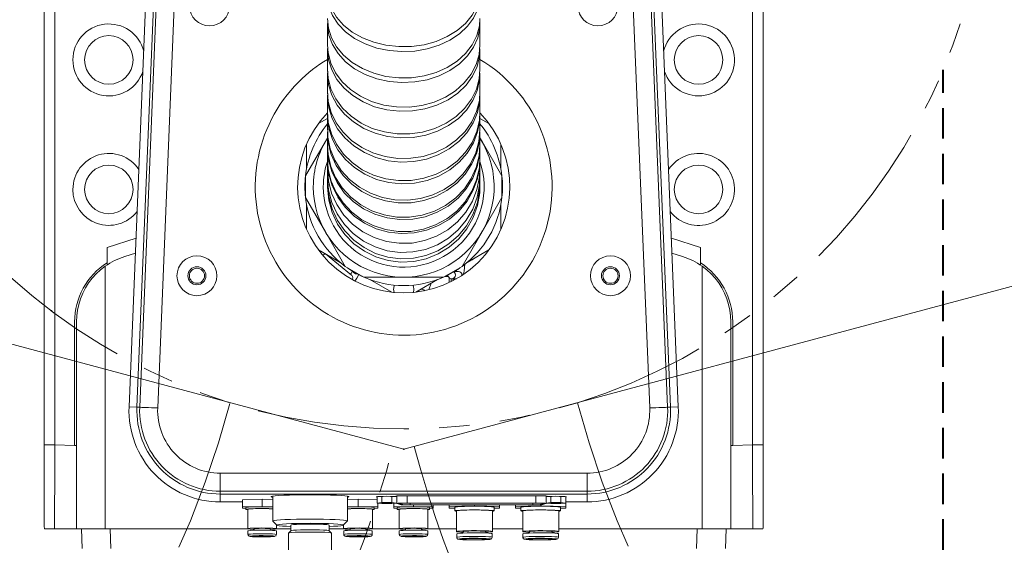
# Model space of a CAD drawing. Extents: x 13 to 426, y 7 to 274.
# Tile 5 of 14: x 204 to 245, y 94 to 116. Entities that reach past the tile are written whole.
import ezdxf

# ---------------------------------------------------------------- set-up
doc = ezdxf.new("R2010")
doc.units = 0
doc.header["$MEASUREMENT"] = 0
doc.header["$PDSIZE"] = -1
doc.linetypes.add('HIDDEN', pattern=[1.905, 1.27, -0.635])
doc.linetypes.add('PHANTOM', pattern=[12.7, 6.35, -1.27, 1.27, -1.27, 1.27, -1.27])
doc.styles.add('SLDTEXTSTYLE0', font='txt', dxfattribs={"width": 0.75})
doc.dimstyles.new('SLDDIMSTYLE0', dxfattribs={"dimtxt": 4.233333, "dimasz": 3.9624, "dimexe": 3.175, "dimexo": 0.0625, "dimgap": 1.058333, "dimtad": 0, "dimtih": 1, "dimtoh": 1, "dimdec": 0, "dimlfac": 6.666667, "dimzin": 12, "dimdsep": 46, "dimtxsty": 'Standard', "dimsah": 1, "dimcen": 0.09, "dimclrd": 7, "dimclre": 7, "dimclrt": 7, "dimadec": 0, "dimazin": 0, "dimtfac": 1, "dimtofl": 0, "dimtmove": 0, "dimatfit": 3, "dimfxl": 1, "dimtolj": 1, "dimtzin": 12, "dimarcsym": 0})
doc.dimstyles.new('SLDDIMSTYLE2', dxfattribs={"dimtxt": 4.233333, "dimasz": 3.9624, "dimexe": 3.175, "dimexo": 0.0625, "dimgap": 1.058333, "dimtad": 0, "dimtih": 1, "dimtoh": 1, "dimdec": 0, "dimlfac": 6.666667, "dimzin": 12, "dimdsep": 46, "dimtxsty": 'Standard', "dimsah": 1, "dimcen": 0.09, "dimclrd": 7, "dimclre": 7, "dimclrt": 7, "dimadec": 0, "dimazin": 0, "dimtfac": 1, "dimtdec": 4, "dimtmove": 0, "dimatfit": 3, "dimfxl": 1, "dimtolj": 1, "dimtzin": 12, "dimarcsym": 0})

# ---------------------------------------------------------------- blocks, each defined once
blk = doc.blocks.new('*D0')
at = {"color": 7}
for start, end in [(195, 247.2367), (279.8324, 345)]:
    blk.add_arc((172.922, 110.32), 21.339, start, end, dxfattribs=at)
for p in [(220.011, 122.938), (172.922, 110.32), (126.268, 97.819), (220.011, 97.703)]:
    blk.add_point(p, dxfattribs=at)
for points in [[(152.31, 104.797), (153.063, 100.851), (154.302, 101.309)], [(193.533, 104.797), (191.542, 101.309), (192.781, 100.851)]]:
    blk.add_solid(points, dxfattribs=at)
at = {"color": 7, "insert": (166.253, 87.977), "char_height": 3.175, "attachment_point": 7, "style": 'SLDTEXTSTYLE0'}
blk.add_mtext('150%%d', dxfattribs=at)
blk = doc.blocks.new('*D1')
at = {"color": 7}
for start, end in [(195, 254.444), (287.023, 345)]:
    blk.add_arc((267.1, 110.32), 21.215, start, end, dxfattribs=at)
for p in [(220.011, 122.938), (267.1, 110.32), (313.754, 97.819), (220.011, 97.703)]:
    blk.add_point(p, dxfattribs=at)
for points in [[(246.607, 104.829), (247.362, 100.884), (248.601, 101.342)], [(287.592, 104.829), (285.598, 101.342), (286.837, 100.884)]]:
    blk.add_solid(points, dxfattribs=at)
at = {"color": 7, "insert": (262.998, 87.977), "char_height": 3.175, "attachment_point": 7, "style": 'SLDTEXTSTYLE0'}
blk.add_mtext('150%%d', dxfattribs=at)
blk = doc.blocks.new('*D4')
at = {"color": 7}
for p, q in [((234.707, 142.403), (293.432, 220.188)), ((293.432, 220.188), (298.432, 220.188))]:
    blk.add_line(p, q, dxfattribs=at)
for p in [(234.707, 142.403), (205.315, 103.472)]:
    blk.add_point(p, dxfattribs=at)
blk.add_solid([(234.707, 142.403), (237.621, 145.167), (236.567, 145.963)], dxfattribs=at)
at = {"color": 7, "char_height": 3.175, "attachment_point": 7, "style": 'SLDTEXTSTYLE0'}
for s, insert in [('MINIMUM RADIAL REACH', (300.02, 221.58)), ('162.6mm (6.40in)', (308.718, 216.538))]:
    blk.add_mtext(s, dxfattribs=dict(at, insert=insert))
blk = doc.blocks.new('*D5')
at = {"color": 7}
for p, q in [((220.011, 214.208), (220.011, 235.407)), ((125.041, 97.49), (111.374, 93.828))]:
    blk.add_line(p, q, dxfattribs=at)
for start, end in [(90, 147.09653), (150.19212, 195)]:
    blk.add_arc((220.011, 122.938), 109.294, start, end, dxfattribs=at)
for p in [(220.011, 212.938), (220.011, 122.938), (220.011, 122.938), (126.268, 97.819)]:
    blk.add_point(p, dxfattribs=at)
for points in [[(220.011, 232.232), (216.037, 232.82), (216.061, 231.5)], [(114.441, 94.65), (114.126, 98.655), (112.844, 98.336)]]:
    blk.add_solid(points, dxfattribs=at)
at = {"color": 7, "insert": (122.303, 178.659), "char_height": 3.175, "attachment_point": 7, "style": 'SLDTEXTSTYLE0'}
blk.add_mtext('105%%d', dxfattribs=at)
blk = doc.blocks.new('*D6')
at = {"color": 7}
for p, q in [((220.011, 214.208), (220.011, 235.365)), ((314.981, 97.49), (328.608, 93.839))]:
    blk.add_line(p, q, dxfattribs=at)
for start, end in [(39.89202, 90), (345, 36.52642)]:
    blk.add_arc((220.011, 122.938), 109.253, start, end, dxfattribs=at)
for p in [(220.011, 212.938), (220.011, 122.938), (220.011, 122.938), (313.754, 97.819)]:
    blk.add_point(p, dxfattribs=at)
for points in [[(220.011, 232.19), (223.96, 231.458), (223.984, 232.779)], [(325.541, 94.661), (327.138, 98.347), (325.856, 98.665)]]:
    blk.add_solid(points, dxfattribs=at)
at = {"color": 7, "insert": (301.517, 189.356), "char_height": 3.175, "attachment_point": 7, "style": 'SLDTEXTSTYLE0'}
blk.add_mtext('105%%d', dxfattribs=at)

msp = doc.modelspace()

# ---------------------------------------------------------------- linework, layer by layer
at = {"color": 7, "linetype": 'Continuous', "lineweight": 15}
for p, q in [((205.011, 104.877), (205.011, 135.04)), ((235.011, 104.877), (235.011, 135.04)), ((209.542, 123.37), (208.554, 99.473)), ((208.883, 99.459), (209.871, 123.357)), ((208.999, 99.455), (209.987, 123.352)), ((210.737, 123.321), (209.749, 99.424)), ((230.273, 99.424), (229.285, 123.321)), ((230.034, 123.352), (231.022, 99.455)), ((230.15, 123.357), (231.138, 99.459)), ((231.467, 99.473), (230.479, 123.37)), ((205.011, 97.884), (205.011, 121.438)), ((205.461, 121.438), (205.461, 97.884)), ((234.561, 97.884), (234.561, 121.438)), ((235.011, 121.438), (235.011, 97.884)), ((216.83, 115.459), (216.83, 114.547)), ((223.192, 114.547), (223.192, 115.459)), ((216.83, 114.372), (216.83, 113.531)), ((223.192, 113.531), (223.192, 114.372)), ((216.83, 113.37), (216.83, 112.603)), ((223.192, 112.603), (223.192, 113.37)), ((216.83, 112.457), (216.83, 111.767)), ((223.192, 111.767), (223.192, 112.457)), ((216.83, 111.499), (216.453, 111.281)), ((216.83, 111.636), (216.83, 111.026)), ((223.192, 111.026), (223.192, 111.636)), ((223.569, 111.281), (223.192, 111.499)), ((216.83, 110.911), (216.83, 110.381)), ((223.192, 110.381), (223.192, 110.911)), ((216.745, 110.536), (215.915, 109.099)), ((216.83, 110.684), (216.745, 110.536)), ((223.278, 110.536), (223.192, 110.684)), ((224.107, 109.099), (223.278, 110.536)), ((215.953, 110.415), (215.953, 109.367)), ((216.83, 110.283), (216.83, 109.836)), ((223.192, 109.836), (223.192, 110.283)), ((224.069, 109.367), (224.069, 110.415)), ((216.83, 109.755), (216.83, 109.392)), ((223.192, 109.392), (223.192, 109.755)), ((216.83, 109.328), (216.83, 109.051)), ((223.192, 109.051), (223.192, 109.328)), ((215.915, 109.099), (215.915, 108.201)), ((216.83, 109.004), (216.83, 108.813)), ((223.192, 108.813), (223.192, 109.004)), ((224.107, 108.201), (224.107, 109.099)), ((215.915, 108.201), (216.745, 106.764)), ((223.278, 106.764), (224.107, 108.201)), ((215.953, 107.933), (215.953, 106.885)), ((224.069, 106.885), (224.069, 107.933)), ((207.636, 106.119), (208.845, 106.5)), ((216.745, 106.764), (217.574, 105.328)), ((222.448, 105.328), (223.278, 106.764)), ((231.177, 106.5), (232.386, 106.119)), ((207.636, 106.119), (207.636, 105.389)), ((216.453, 106.019), (217.361, 105.495)), ((222.661, 105.495), (223.569, 106.019)), ((232.386, 106.119), (232.386, 105.389)), ((208.377, 105.739), (208.819, 105.874)), ((217.839, 104.962), (216.742, 105.852)), ((231.203, 105.874), (231.644, 105.739)), ((207.556, 105.334), (207.556, 94.387)), ((217.574, 105.328), (218.352, 104.878)), ((221.67, 104.878), (222.448, 105.328)), ((232.465, 94.387), (232.465, 105.334)), ((217.839, 104.962), (217.839, 104.962)), ((217.842, 104.96), (217.839, 104.962)), ((218.352, 104.878), (220.011, 104.878)), ((218.603, 104.777), (219.511, 104.253)), ((220.011, 104.878), (221.67, 104.878)), ((220.511, 104.253), (221.419, 104.777)), ((221.742, 104.911), (221.862, 104.911)), ((221.758, 104.918), (221.758, 104.911)), ((221.806, 104.941), (221.844, 104.941)), ((221.838, 104.953), (221.83, 104.953)), ((221.91, 104.873), (221.91, 104.653)), ((221.992, 104.819), (221.992, 104.693)), ((222.021, 104.814), (222.218, 104.814)), ((222.074, 104.735), (222.074, 104.814)), ((222.292, 105.119), (222.135, 105.119)), ((222.442, 104.967), (222.442, 104.952)), ((221.064, 104.352), (221.15, 104.622)), ((206.284, 103.014), (206.284, 97.853)), ((206.361, 94.387), (206.361, 103.014)), ((233.661, 94.387), (233.661, 103.014)), ((233.737, 97.853), (233.737, 103.014)), ((208.883, 99.459), (208.554, 99.473)), ((208.999, 99.455), (208.883, 99.459)), ((231.022, 99.455), (231.138, 99.459)), ((231.138, 99.459), (231.467, 99.473)), ((205.011, 97.884), (205.461, 97.884)), ((205.011, 94.522), (205.011, 97.884)), ((205.461, 97.884), (206.284, 97.855)), ((206.284, 97.853), (206.361, 97.853)), ((233.661, 97.853), (233.737, 97.853)), ((233.737, 97.855), (234.561, 97.884)), ((235.011, 97.884), (234.561, 97.884)), ((235.011, 97.884), (235.011, 94.522)), ((212.361, 95.951), (212.361, 96.701)), ((212.361, 96.701), (227.66, 96.701)), ((227.66, 95.951), (227.66, 96.701)), ((227.66, 95.951), (212.361, 95.951)), ((212.361, 95.951), (212.361, 95.835)), ((227.66, 95.835), (212.361, 95.835)), ((212.361, 95.835), (212.361, 95.506)), ((214.551, 95.747), (214.551, 94.709)), ((217.66, 94.709), (217.66, 95.747)), ((218.899, 95.461), (218.899, 95.727)), ((219.105, 95.48), (219.105, 95.739)), ((219.517, 95.48), (219.517, 95.739)), ((219.682, 95.75), (219.682, 95.745)), ((219.682, 95.745), (219.726, 95.733)), ((219.724, 95.461), (219.724, 95.727)), ((219.726, 95.755), (219.726, 95.44)), ((225.754, 95.76), (219.917, 95.76)), ((220.153, 95.462), (220.153, 95.76)), ((225.525, 95.462), (225.525, 95.76)), ((225.952, 95.44), (225.952, 95.754)), ((225.952, 95.735), (225.989, 95.745)), ((225.989, 95.75), (225.989, 95.745)), ((226.153, 95.48), (226.153, 95.739)), ((226.566, 95.48), (226.566, 95.739)), ((226.772, 95.461), (226.772, 95.727)), ((227.66, 95.951), (227.66, 95.835)), ((227.66, 95.835), (227.66, 95.506)), ((212.361, 95.506), (213.28, 95.506)), ((213.28, 95.597), (214.105, 95.622)), ((213.28, 95.298), (213.28, 95.597)), ((213.28, 95.298), (214.105, 95.322)), ((213.28, 95.248), (213.28, 95.298)), ((214.105, 95.322), (214.105, 95.622)), ((214.105, 95.622), (214.551, 95.609)), ((214.105, 95.322), (214.551, 95.309)), ((218.106, 95.622), (217.66, 95.609)), ((218.106, 95.322), (217.66, 95.309)), ((218.106, 95.322), (218.106, 95.622)), ((218.899, 95.598), (218.106, 95.622)), ((218.931, 95.298), (218.106, 95.322)), ((219.105, 95.48), (218.899, 95.461)), ((218.899, 95.461), (219.105, 95.442)), ((218.931, 95.298), (218.931, 95.458)), ((218.931, 95.248), (218.931, 95.298)), ((219.517, 95.48), (219.105, 95.48)), ((219.105, 95.442), (219.517, 95.442)), ((219.724, 95.461), (219.517, 95.48)), ((219.517, 95.442), (219.724, 95.461)), ((219.593, 95.298), (219.593, 95.449)), ((220.418, 95.322), (219.593, 95.298)), ((219.593, 95.298), (219.593, 95.248)), ((219.726, 95.601), (219.724, 95.601)), ((219.733, 95.436), (219.857, 95.399)), ((219.808, 95.443), (219.808, 95.436)), ((219.808, 95.436), (219.932, 95.399)), ((219.932, 95.454), (219.932, 95.399)), ((225.525, 95.462), (220.153, 95.462)), ((225.525, 95.458), (220.153, 95.458)), ((220.277, 95.458), (220.277, 95.384)), ((220.277, 95.384), (225.401, 95.384)), ((220.277, 95.38), (225.401, 95.38)), ((220.418, 95.322), (220.418, 95.38)), ((221.243, 95.298), (220.418, 95.322)), ((221.243, 95.298), (221.243, 95.38)), ((221.243, 95.248), (221.243, 95.298)), ((221.913, 95.314), (221.913, 95.38)), ((221.913, 95.314), (222.963, 95.346)), ((221.913, 95.251), (221.913, 95.314)), ((222.963, 95.346), (222.963, 95.38)), ((222.963, 95.346), (224.013, 95.314)), ((224.013, 95.314), (224.013, 95.38)), ((224.013, 95.314), (224.013, 95.251)), ((224.676, 95.314), (224.676, 95.38)), ((224.676, 95.314), (225.726, 95.346)), ((224.676, 95.251), (224.676, 95.314)), ((225.401, 95.458), (225.401, 95.384)), ((225.726, 95.346), (225.726, 95.388)), ((225.726, 95.346), (226.776, 95.314)), ((225.746, 95.454), (225.746, 95.399)), ((225.746, 95.399), (225.87, 95.436)), ((225.821, 95.399), (225.945, 95.436)), ((225.87, 95.443), (225.87, 95.436)), ((226.153, 95.48), (225.952, 95.461)), ((225.952, 95.461), (226.153, 95.442)), ((226.566, 95.48), (226.153, 95.48)), ((226.153, 95.442), (226.566, 95.442)), ((226.772, 95.461), (226.566, 95.48)), ((226.566, 95.442), (226.772, 95.461)), ((226.772, 95.614), (226.776, 95.614)), ((226.776, 95.314), (226.776, 95.614)), ((226.776, 95.506), (227.66, 95.506)), ((226.776, 95.314), (226.776, 95.251)), ((213.43, 95.243), (213.28, 95.248)), ((213.43, 95.273), (213.43, 95.198)), ((213.505, 95.198), (213.505, 94.389)), ((218.706, 94.389), (218.706, 95.198)), ((218.781, 95.198), (218.781, 95.273)), ((218.781, 95.243), (218.931, 95.248)), ((219.593, 95.248), (219.743, 95.243)), ((219.743, 95.273), (219.743, 95.198)), ((219.818, 95.198), (219.818, 94.389)), ((221.018, 94.389), (221.018, 95.198)), ((221.093, 95.198), (221.093, 95.273)), ((221.093, 95.243), (221.243, 95.248)), ((222.138, 95.244), (221.913, 95.251)), ((222.138, 95.283), (222.138, 95.133)), ((222.213, 95.133), (222.213, 94.271)), ((223.713, 94.271), (223.713, 95.133)), ((223.788, 95.133), (223.788, 95.283)), ((224.013, 95.251), (223.788, 95.244)), ((224.901, 95.244), (224.676, 95.251)), ((224.901, 95.283), (224.901, 95.133)), ((224.976, 95.133), (224.976, 94.271)), ((226.476, 94.271), (226.476, 95.133)), ((226.551, 95.133), (226.551, 95.283)), ((226.776, 95.251), (226.551, 95.244)), ((214.553, 94.704), (214.72, 94.538)), ((214.705, 94.389), (214.705, 94.553)), ((215.305, 94.542), (215.305, 94.306)), ((216.906, 94.306), (216.906, 94.542)), ((217.491, 94.538), (217.658, 94.704)), ((217.506, 94.553), (217.506, 94.389)), ((205.446, 94.387), (205.031, 94.387)), ((206.361, 94.387), (205.446, 94.387)), ((207.556, 94.387), (206.361, 94.387)), ((206.594, 93.568), (206.565, 94.387)), ((213.506, 94.387), (207.556, 94.387)), ((207.769, 94.387), (207.789, 93.568)), ((213.513, 94.299), (213.513, 94.149)), ((213.588, 94.074), (213.59, 94.077)), ((213.591, 94.071), (213.588, 94.074)), ((213.775, 94.389), (213.775, 94.325)), ((214.435, 94.325), (214.435, 94.389)), ((214.621, 94.076), (214.622, 94.073)), ((214.698, 94.149), (214.698, 94.299)), ((215.305, 94.387), (214.705, 94.387)), ((215.205, 94.205), (215.205, 93.51)), ((215.306, 94.307), (215.207, 94.207)), ((217.004, 94.207), (216.904, 94.307)), ((217.506, 94.387), (216.906, 94.387)), ((217.005, 93.51), (217.005, 94.205)), ((217.513, 94.299), (217.513, 94.149)), ((217.59, 94.076), (217.589, 94.073)), ((217.776, 94.389), (217.776, 94.325)), ((218.436, 94.325), (218.436, 94.389)), ((218.619, 94.071), (218.623, 94.074)), ((218.623, 94.074), (218.621, 94.077)), ((218.698, 94.149), (218.698, 94.299)), ((219.819, 94.387), (218.705, 94.387)), ((219.826, 94.299), (219.826, 94.149)), ((219.903, 94.076), (219.902, 94.073)), ((220.088, 94.389), (220.088, 94.325)), ((220.748, 94.325), (220.748, 94.389)), ((220.932, 94.071), (220.936, 94.074)), ((220.936, 94.074), (220.934, 94.077)), ((221.011, 94.149), (221.011, 94.299)), ((222.213, 94.387), (221.018, 94.387)), ((222.221, 94.182), (222.221, 94.032)), ((222.491, 94.271), (222.491, 94.212)), ((223.436, 94.212), (223.436, 94.271)), ((223.706, 94.032), (223.706, 94.182)), ((224.976, 94.387), (223.713, 94.387)), ((224.983, 94.182), (224.983, 94.032)), ((225.253, 94.271), (225.253, 94.212)), ((226.198, 94.212), (226.198, 94.271)), ((226.468, 94.032), (226.468, 94.182)), ((232.465, 94.387), (226.476, 94.387)), ((232.232, 93.568), (232.252, 94.387)), ((233.661, 94.387), (232.465, 94.387)), ((233.456, 94.387), (233.428, 93.568)), ((234.575, 94.387), (233.661, 94.387)), ((234.99, 94.387), (234.575, 94.387))]:
    msp.add_line(p, q, dxfattribs=at)
at = {"color": 7, "linetype": 'HIDDEN', "lineweight": 40}
msp.add_line((242.511, 68.748), (242.511, 113.524), dxfattribs=at)
at = {"color": 7, "linetype": 'Continuous', "lineweight": 0}
for p in [(172.922, 110.32), (267.1, 110.32)]:
    msp.add_line(p, (220.011, 97.703), dxfattribs=at)
at = {"color": 7, "linetype": 'Continuous', "lineweight": 15, "flags": 128}
for points in [[(223.18, 116.761), (223.183, 116.449), (223.097, 116.059), (222.924, 115.685), (222.667, 115.338), (222.336, 115.027), (221.938, 114.762), (221.486, 114.55), (220.992, 114.397), (220.47, 114.307), (219.935, 114.283), (219.402, 114.326), (218.887, 114.434), (218.403, 114.604), (217.965, 114.832), (217.585, 115.111), (217.274, 115.433), (217.04, 115.789), (216.892, 116.168), (216.831, 116.561), (216.844, 116.724)], [(216.833, 116.832), (216.868, 116.468), (216.996, 116.084), (217.208, 115.721), (217.501, 115.39), (217.865, 115.1), (218.29, 114.859), (218.763, 114.673), (219.272, 114.55), (219.802, 114.49), (220.338, 114.498), (220.864, 114.571), (221.367, 114.709), (221.831, 114.907), (222.243, 115.16), (222.592, 115.459), (222.867, 115.798), (223.062, 116.167), (223.17, 116.554), (223.183, 116.834)], [(223.18, 115.58), (223.183, 115.271), (223.097, 114.86), (222.924, 114.467), (222.667, 114.102), (222.336, 113.775), (221.938, 113.497), (221.486, 113.273), (220.992, 113.112), (220.47, 113.018), (219.935, 112.993), (219.402, 113.038), (218.887, 113.152), (218.403, 113.331), (217.965, 113.57), (217.585, 113.863), (217.274, 114.202), (217.04, 114.576), (216.892, 114.976), (216.831, 115.389), (216.843, 115.547)], [(216.832, 115.666), (216.868, 115.267), (216.996, 114.863), (217.208, 114.481), (217.501, 114.133), (217.865, 113.828), (218.29, 113.574), (218.763, 113.379), (219.272, 113.249), (219.802, 113.187), (220.338, 113.195), (220.864, 113.272), (221.367, 113.417), (221.831, 113.625), (222.243, 113.891), (222.592, 114.206), (222.867, 114.563), (223.062, 114.95), (223.17, 115.357), (223.184, 115.667)], [(223.182, 114.393), (223.174, 114.095), (223.072, 113.668), (222.882, 113.262), (222.612, 112.886), (222.267, 112.553), (221.859, 112.272), (221.398, 112.05), (220.898, 111.894), (220.372, 111.808), (219.837, 111.795), (219.306, 111.856), (218.795, 111.988), (218.319, 112.187), (217.89, 112.448), (217.523, 112.765), (217.225, 113.126), (217.007, 113.523), (216.874, 113.944), (216.83, 114.378), (216.842, 114.487)], [(216.838, 114.568), (216.855, 114.227), (216.966, 113.801), (217.163, 113.397), (217.442, 113.026), (217.793, 112.698), (218.208, 112.422), (218.673, 112.207), (219.177, 112.057), (219.704, 111.979), (220.24, 111.974), (220.769, 112.042), (221.277, 112.18), (221.749, 112.386), (222.172, 112.654), (222.533, 112.975), (222.823, 113.341), (223.033, 113.741), (223.157, 114.163), (223.189, 114.568)], [(223.181, 113.385), (223.177, 113.109), (223.08, 112.664), (222.896, 112.239), (222.63, 111.846), (222.29, 111.497), (221.885, 111.201), (221.427, 110.966), (220.929, 110.799), (220.404, 110.706), (219.869, 110.688), (219.337, 110.746), (218.825, 110.879), (218.346, 111.083), (217.914, 111.351), (217.543, 111.677), (217.241, 112.05), (217.018, 112.462), (216.879, 112.899), (216.83, 113.349), (216.841, 113.468)], [(216.837, 113.54), (216.859, 113.171), (216.975, 112.729), (217.178, 112.31), (217.461, 111.926), (217.816, 111.588), (218.234, 111.304), (218.702, 111.084), (219.208, 110.933), (219.736, 110.856), (220.272, 110.855), (220.8, 110.93), (221.307, 111.079), (221.776, 111.297), (222.195, 111.579), (222.552, 111.916), (222.838, 112.299), (223.042, 112.717), (223.162, 113.158), (223.186, 113.538)], [(223.181, 112.55), (223.18, 112.213), (223.088, 111.751), (222.909, 111.31), (222.647, 110.901), (222.311, 110.537), (221.909, 110.226), (221.453, 109.98), (220.957, 109.803), (220.434, 109.702), (219.898, 109.679), (219.366, 109.735), (218.852, 109.868), (218.372, 110.075), (217.937, 110.349), (217.562, 110.684), (217.255, 111.068), (217.028, 111.492), (216.885, 111.943), (216.831, 112.409), (216.84, 112.535)], [(216.834, 112.617), (216.863, 112.204), (216.984, 111.748), (217.192, 111.316), (217.479, 110.92), (217.838, 110.573), (218.259, 110.283), (218.73, 110.059), (219.237, 109.907), (219.766, 109.832), (220.302, 109.835), (220.829, 109.917), (221.334, 110.075), (221.801, 110.305), (222.217, 110.6), (222.57, 110.952), (222.851, 111.351), (223.051, 111.785), (223.166, 112.243), (223.185, 112.618)], [(216.832, 111.79), (216.867, 111.331), (216.993, 110.861), (217.204, 110.418), (217.495, 110.012), (217.858, 109.657), (218.282, 109.361), (218.755, 109.134), (219.263, 108.981), (219.793, 108.908), (220.329, 108.915), (220.856, 109.004), (221.359, 109.17), (221.823, 109.411), (222.237, 109.719), (222.586, 110.084), (222.864, 110.498), (223.059, 110.947), (223.169, 111.42), (223.184, 111.79)], [(223.181, 111.658), (223.182, 111.409), (223.095, 110.932), (222.92, 110.476), (222.662, 110.052), (222.329, 109.674), (221.931, 109.351), (221.478, 109.093), (220.983, 108.908), (220.461, 108.8), (219.926, 108.771), (219.393, 108.825), (218.878, 108.958), (218.395, 109.168), (217.958, 109.447), (217.579, 109.789), (217.269, 110.183), (217.037, 110.618), (216.89, 111.082), (216.831, 111.562), (216.837, 111.658)], [(223.185, 110.933), (223.167, 110.544), (223.056, 110.059), (222.858, 109.599), (222.579, 109.175), (222.227, 108.802), (221.813, 108.487), (221.347, 108.242), (220.844, 108.072), (220.316, 107.984), (219.78, 107.978), (219.251, 108.055), (218.743, 108.214), (218.271, 108.449), (217.849, 108.754), (217.488, 109.12), (217.198, 109.537), (216.989, 109.993), (216.865, 110.475), (216.833, 110.934)], [(216.84, 111.043), (216.848, 110.712), (216.95, 110.225), (217.139, 109.762), (217.409, 109.333), (217.753, 108.954), (218.161, 108.632), (218.622, 108.379), (219.122, 108.201), (219.648, 108.104), (220.184, 108.088), (220.714, 108.157), (221.225, 108.307), (221.702, 108.534), (222.13, 108.832), (222.498, 109.192), (222.796, 109.604), (223.015, 110.057), (223.148, 110.537), (223.192, 111.031), (223.191, 111.042)], [(223.182, 110.287), (223.175, 109.974), (223.076, 109.476), (222.888, 109.001), (222.62, 108.562), (222.277, 108.173), (221.87, 107.843), (221.41, 107.583), (220.911, 107.399), (220.386, 107.297), (219.85, 107.28), (219.319, 107.348), (218.808, 107.499), (218.331, 107.73), (217.901, 108.033), (217.531, 108.4), (217.232, 108.82), (217.012, 109.282), (216.876, 109.772), (216.83, 110.277), (216.831, 110.289)], [(216.838, 110.387), (216.856, 109.995), (216.97, 109.499), (217.17, 109.029), (217.45, 108.597), (217.803, 108.216), (218.219, 107.896), (218.686, 107.648), (219.19, 107.476), (219.718, 107.387), (220.254, 107.383), (220.783, 107.464), (221.29, 107.628), (221.761, 107.87), (222.182, 108.183), (222.541, 108.559), (222.829, 108.986), (223.037, 109.453), (223.159, 109.947), (223.187, 110.389)], [(223.181, 109.774), (223.181, 109.495), (223.091, 108.986), (222.913, 108.5), (222.653, 108.048), (222.318, 107.646), (221.917, 107.303), (221.462, 107.029), (220.967, 106.833), (220.444, 106.721), (219.908, 106.693), (219.376, 106.754), (218.862, 106.899), (218.38, 107.125), (217.945, 107.426), (217.568, 107.793), (217.26, 108.216), (217.031, 108.683), (216.886, 109.179), (216.831, 109.693), (216.836, 109.773)], [(216.833, 109.859), (216.864, 109.387), (216.987, 108.884), (217.196, 108.409), (217.485, 107.974), (217.845, 107.593), (218.267, 107.274), (218.739, 107.029), (219.246, 106.863), (219.776, 106.782), (220.312, 106.787), (220.839, 106.879), (221.343, 107.054), (221.809, 107.309), (222.224, 107.636), (222.576, 108.025), (222.856, 108.465), (223.054, 108.944), (223.167, 109.449), (223.185, 109.86)], [(216.83, 109.415), (216.83, 109.413), (216.872, 108.891), (217.002, 108.384), (217.218, 107.904), (217.513, 107.467), (217.88, 107.085), (218.306, 106.768), (218.781, 106.526), (219.291, 106.365), (219.822, 106.29), (220.358, 106.303), (220.884, 106.404), (221.385, 106.589), (221.847, 106.854), (222.257, 107.191), (222.603, 107.591), (222.876, 108.042), (223.067, 108.531), (223.172, 109.044), (223.183, 109.415)], [(216.831, 109.057), (216.83, 109.038), (216.877, 108.511), (217.013, 107.998), (217.235, 107.516), (217.535, 107.078), (217.906, 106.695), (218.336, 106.379), (218.814, 106.14), (219.325, 105.982), (219.857, 105.912), (220.392, 105.931), (220.917, 106.039), (221.416, 106.232), (221.875, 106.505), (222.282, 106.85), (222.623, 107.258), (222.891, 107.716), (223.077, 108.213), (223.176, 108.733), (223.181, 109.055)], [(216.834, 108.832), (216.83, 108.777), (216.882, 108.246), (217.021, 107.731), (217.247, 107.247), (217.55, 106.807), (217.924, 106.425), (218.356, 106.109), (218.836, 105.872), (219.349, 105.717), (219.881, 105.65), (220.416, 105.673), (220.94, 105.786), (221.438, 105.983), (221.895, 106.262), (222.298, 106.613), (222.637, 107.026), (222.901, 107.49), (223.083, 107.992), (223.178, 108.517), (223.181, 108.833)], [(216.836, 108.706), (216.83, 108.628), (216.884, 108.095), (217.027, 107.579), (217.255, 107.094), (217.56, 106.654), (217.936, 106.272), (218.37, 105.958), (218.851, 105.721), (219.364, 105.568), (219.896, 105.504), (220.432, 105.53), (220.955, 105.645), (221.452, 105.846), (221.907, 106.129), (222.309, 106.483), (222.646, 106.9), (222.908, 107.367), (223.087, 107.871), (223.18, 108.399), (223.181, 108.707)], [(216.647, 105.799), (216.727, 105.846), (216.74, 105.854)], [(207.556, 105.334), (207.362, 105.183), (207.182, 105.015), (207.016, 104.832), (206.867, 104.636), (206.736, 104.427), (206.623, 104.208), (206.53, 103.98), (206.456, 103.745), (206.403, 103.504), (206.371, 103.26), (206.361, 103.014)], [(222.23, 105.201), (222.22, 105.151), (222.211, 105.119)], [(222.5, 105.023), (222.528, 105.134), (222.552, 105.287), (222.568, 105.441)], [(233.661, 103.014), (233.65, 103.26), (233.618, 103.504), (233.565, 103.745), (233.492, 103.98), (233.398, 104.208), (233.285, 104.427), (233.154, 104.636), (233.005, 104.832), (232.84, 105.015), (232.659, 105.183), (232.465, 105.334)], [(217.856, 105.121), (217.823, 105.032), (217.797, 104.986)], [(217.869, 104.778), (217.879, 104.8), (217.889, 104.857), (217.877, 104.913), (217.844, 104.958), (217.842, 104.96)], [(217.989, 104.742), (217.995, 104.747), (218.062, 104.832), (218.126, 104.966), (218.137, 105.003)], [(221.831, 104.971), (221.837, 104.954), (221.873, 104.892), (221.925, 104.843), (222.001, 104.816), (222.021, 104.814)], [(222.172, 104.967), (222.161, 104.909), (222.128, 104.859), (222.08, 104.826), (222.022, 104.814), (222.021, 104.814)], [(222.116, 105.075), (222.117, 105.074), (222.11, 105.092), (222.102, 105.119)], [(222.12, 105.082), (222.128, 105.075), (222.16, 105.026), (222.172, 104.967)], [(222.292, 105.119), (222.349, 105.108), (222.398, 105.075), (222.431, 105.026), (222.442, 104.967)], [(208.999, 99.455), (209.033, 99.453), (209.09, 99.451), (209.166, 99.448), (209.259, 99.444), (209.368, 99.439), (209.488, 99.434), (209.617, 99.429), (209.749, 99.424)], [(231.022, 99.455), (230.988, 99.453), (230.932, 99.451), (230.856, 99.448), (230.762, 99.444), (230.653, 99.439), (230.533, 99.434), (230.405, 99.429), (230.273, 99.424)], [(205.461, 97.884), (205.459, 97.394), (205.457, 96.911), (205.455, 96.445), (205.453, 96.003), (205.451, 95.592), (205.45, 95.219), (205.448, 94.891), (205.447, 94.612), (205.446, 94.387)], [(234.575, 94.387), (234.574, 94.612), (234.573, 94.891), (234.572, 95.219), (234.57, 95.592), (234.568, 96.003), (234.567, 96.445), (234.565, 96.911), (234.563, 97.394), (234.561, 97.884)], [(216.105, 95.807), (215.807, 95.805), (215.518, 95.801), (215.249, 95.794), (215.009, 95.785), (214.807, 95.773), (214.649, 95.76), (214.541, 95.745), (214.486, 95.73), (214.486, 95.714), (214.541, 95.698), (214.551, 95.697)], [(217.66, 95.697), (217.67, 95.698), (217.725, 95.714), (217.725, 95.73), (217.67, 95.745), (217.562, 95.76), (217.404, 95.773), (217.201, 95.785), (216.962, 95.794), (216.693, 95.801), (216.404, 95.805), (216.105, 95.807)], [(219.311, 95.741), (219.157, 95.74), (219.022, 95.736), (218.921, 95.73), (218.868, 95.722), (218.868, 95.714), (218.899, 95.708)], [(219.726, 95.727), (219.701, 95.73), (219.6, 95.736), (219.465, 95.74), (219.311, 95.741)], [(219.917, 95.76), (219.864, 95.759), (219.814, 95.758), (219.769, 95.757), (219.731, 95.755), (219.702, 95.753), (219.684, 95.75), (219.677, 95.747), (219.682, 95.745)], [(225.989, 95.745), (225.994, 95.747), (225.987, 95.75), (225.968, 95.753), (225.94, 95.755), (225.902, 95.757), (225.857, 95.758), (225.806, 95.759), (225.754, 95.76)], [(226.36, 95.741), (226.206, 95.74), (226.07, 95.736), (225.97, 95.73), (225.952, 95.728)], [(226.772, 95.708), (226.803, 95.714), (226.803, 95.722), (226.749, 95.73), (226.649, 95.736), (226.514, 95.74), (226.36, 95.741)], [(214.551, 95.299), (214.547, 95.299), (214.386, 95.305), (214.201, 95.308), (214.009, 95.308), (213.825, 95.305), (213.663, 95.299), (213.537, 95.292), (213.458, 95.283), (213.43, 95.273)], [(218.781, 95.273), (218.753, 95.283), (218.674, 95.292), (218.548, 95.299), (218.386, 95.305), (218.202, 95.308), (218.01, 95.308), (217.825, 95.305), (217.664, 95.299), (217.66, 95.299)], [(219.202, 95.471), (219.137, 95.468), (219.1, 95.464), (219.094, 95.459), (219.121, 95.455), (219.178, 95.452), (219.254, 95.45), (219.34, 95.45), (219.421, 95.451), (219.485, 95.454), (219.523, 95.458), (219.528, 95.462), (219.501, 95.467), (219.444, 95.47), (219.368, 95.472), (219.283, 95.472), (219.202, 95.471)], [(219.733, 95.436), (219.727, 95.441), (219.741, 95.445), (219.775, 95.45), (219.826, 95.454), (219.893, 95.457), (219.973, 95.46), (220.061, 95.461), (220.153, 95.462)], [(221.093, 95.273), (221.066, 95.283), (220.986, 95.292), (220.86, 95.299), (220.699, 95.305), (220.514, 95.308), (220.322, 95.308), (220.138, 95.305), (219.976, 95.299), (219.851, 95.292), (219.771, 95.283), (219.743, 95.273), (219.743, 95.273)], [(219.808, 95.436), (219.803, 95.44), (219.815, 95.444), (219.842, 95.448), (219.885, 95.451), (219.94, 95.454), (220.005, 95.456), (220.077, 95.457), (220.153, 95.458)], [(220.277, 95.38), (220.203, 95.381), (220.132, 95.382), (220.064, 95.383), (220.003, 95.386), (219.951, 95.388), (219.908, 95.391), (219.876, 95.395), (219.857, 95.399)], [(220.277, 95.384), (220.217, 95.385), (220.158, 95.385), (220.102, 95.387), (220.052, 95.389), (220.009, 95.391), (219.974, 95.393), (219.948, 95.396), (219.932, 95.399)], [(222.138, 95.283), (222.167, 95.294), (222.249, 95.304), (222.38, 95.313), (222.551, 95.32), (222.75, 95.324), (222.963, 95.326), (223.177, 95.324), (223.376, 95.32), (223.547, 95.313), (223.678, 95.304), (223.76, 95.294), (223.788, 95.283), (223.788, 95.283)], [(224.901, 95.283), (224.929, 95.294), (225.011, 95.304), (225.142, 95.313), (225.313, 95.32), (225.512, 95.324), (225.726, 95.326), (225.939, 95.324), (226.138, 95.32), (226.309, 95.313), (226.44, 95.304), (226.523, 95.294), (226.551, 95.283), (226.551, 95.283)], [(225.401, 95.38), (225.475, 95.381), (225.547, 95.382), (225.614, 95.383), (225.675, 95.386), (225.728, 95.388), (225.77, 95.391), (225.802, 95.395), (225.821, 95.399)], [(225.401, 95.384), (225.462, 95.385), (225.521, 95.385), (225.576, 95.387), (225.626, 95.389), (225.669, 95.391), (225.704, 95.393), (225.73, 95.396), (225.746, 95.399)], [(225.945, 95.436), (225.952, 95.441), (225.937, 95.445), (225.904, 95.45), (225.852, 95.454), (225.785, 95.457), (225.706, 95.46), (225.618, 95.461), (225.525, 95.462)], [(225.87, 95.436), (225.875, 95.44), (225.864, 95.444), (225.836, 95.448), (225.794, 95.451), (225.739, 95.454), (225.673, 95.456), (225.601, 95.457), (225.525, 95.458)], [(226.25, 95.471), (226.186, 95.468), (226.148, 95.464), (226.142, 95.459), (226.17, 95.455), (226.226, 95.452), (226.303, 95.45), (226.388, 95.45), (226.469, 95.451), (226.533, 95.454), (226.571, 95.458), (226.577, 95.462), (226.549, 95.467), (226.493, 95.47), (226.416, 95.472), (226.331, 95.472), (226.25, 95.471)], [(213.43, 95.198), (213.458, 95.208), (213.537, 95.217), (213.663, 95.224), (213.825, 95.23), (214.009, 95.233), (214.201, 95.233), (214.386, 95.23), (214.547, 95.224), (214.551, 95.224)], [(213.505, 95.182), (213.458, 95.188), (213.43, 95.198)], [(214.551, 95.219), (214.545, 95.219), (214.405, 95.225), (214.239, 95.228), (214.06, 95.229), (213.886, 95.227), (213.731, 95.222), (213.609, 95.215), (213.532, 95.207), (213.505, 95.198)], [(218.781, 95.198), (218.753, 95.208), (218.674, 95.217), (218.548, 95.224), (218.386, 95.23), (218.202, 95.233), (218.01, 95.233), (217.825, 95.23), (217.664, 95.224), (217.66, 95.224)], [(217.66, 95.219), (217.666, 95.219), (217.806, 95.225), (217.972, 95.228), (218.151, 95.229), (218.325, 95.227), (218.48, 95.222), (218.601, 95.215), (218.679, 95.207), (218.706, 95.198)], [(218.706, 95.182), (218.753, 95.188), (218.781, 95.198)], [(221.093, 95.198), (221.066, 95.208), (220.986, 95.217), (220.86, 95.224), (220.699, 95.23), (220.514, 95.233), (220.322, 95.233), (220.138, 95.23), (219.976, 95.224), (219.851, 95.217), (219.771, 95.208), (219.743, 95.198), (219.771, 95.188), (219.818, 95.182)], [(219.818, 95.198), (219.825, 95.202), (219.878, 95.211), (219.979, 95.219), (220.118, 95.225), (220.285, 95.228), (220.463, 95.229), (220.638, 95.227), (220.792, 95.222), (220.914, 95.215), (220.992, 95.207), (221.018, 95.198)], [(221.018, 95.182), (221.066, 95.188), (221.093, 95.198)], [(222.213, 95.115), (222.167, 95.122), (222.138, 95.133), (222.167, 95.144), (222.249, 95.154), (222.38, 95.163), (222.551, 95.17), (222.75, 95.175), (222.963, 95.176), (223.177, 95.175), (223.376, 95.17), (223.547, 95.163), (223.678, 95.154), (223.76, 95.144), (223.788, 95.133), (223.76, 95.122), (223.713, 95.115)], [(223.713, 95.133), (223.71, 95.136), (223.664, 95.147), (223.566, 95.156), (223.423, 95.164), (223.247, 95.169), (223.049, 95.172), (222.844, 95.172), (222.649, 95.168), (222.477, 95.163), (222.341, 95.155), (222.251, 95.145), (222.214, 95.135), (222.213, 95.133)], [(224.976, 95.115), (224.929, 95.122), (224.901, 95.133), (224.929, 95.144), (225.011, 95.154), (225.142, 95.163), (225.313, 95.17), (225.512, 95.175), (225.726, 95.176), (225.939, 95.175), (226.138, 95.17), (226.309, 95.163), (226.44, 95.154), (226.523, 95.144), (226.551, 95.133), (226.523, 95.122), (226.476, 95.115)], [(226.476, 95.133), (226.473, 95.136), (226.426, 95.147), (226.328, 95.156), (226.186, 95.164), (226.009, 95.169), (225.811, 95.172), (225.607, 95.172), (225.411, 95.168), (225.239, 95.163), (225.103, 95.155), (225.013, 95.145), (224.976, 95.135), (224.976, 95.133)], [(216.105, 94.79), (215.82, 94.789), (215.544, 94.785), (215.287, 94.778), (215.058, 94.769), (214.865, 94.758), (214.714, 94.745), (214.61, 94.731), (214.558, 94.716), (214.553, 94.704)], [(216.105, 94.615), (215.835, 94.614), (215.574, 94.609), (215.334, 94.603), (215.124, 94.594), (214.952, 94.583), (214.823, 94.57), (214.744, 94.556), (214.718, 94.542), (214.744, 94.528), (214.823, 94.514), (214.952, 94.502), (215.124, 94.491), (215.305, 94.483)], [(216.105, 94.584), (215.898, 94.583), (215.705, 94.579), (215.54, 94.572), (215.413, 94.563), (215.333, 94.553), (215.305, 94.542)], [(217.658, 94.704), (217.653, 94.716), (217.601, 94.731), (217.497, 94.745), (217.346, 94.758), (217.153, 94.769), (216.924, 94.778), (216.667, 94.785), (216.391, 94.789), (216.105, 94.79)], [(216.898, 94.483), (217.087, 94.491), (217.259, 94.502), (217.388, 94.514), (217.467, 94.528), (217.493, 94.542), (217.467, 94.556), (217.388, 94.57), (217.259, 94.583), (217.087, 94.594), (216.876, 94.603), (216.637, 94.609), (216.376, 94.614), (216.105, 94.615)], [(216.906, 94.542), (216.878, 94.553), (216.798, 94.563), (216.671, 94.572), (216.505, 94.579), (216.313, 94.583), (216.105, 94.584)], [(213.505, 94.389), (213.532, 94.398), (213.609, 94.407), (213.731, 94.413), (213.886, 94.418), (214.06, 94.42), (214.239, 94.419), (214.405, 94.416), (214.545, 94.41), (214.646, 94.402), (214.698, 94.394), (214.698, 94.384), (214.646, 94.375), (214.545, 94.367), (214.435, 94.363)], [(213.775, 94.363), (213.731, 94.364), (213.609, 94.371), (213.532, 94.38), (213.505, 94.389)], [(213.513, 94.299), (213.539, 94.308), (213.616, 94.316), (213.736, 94.323), (213.889, 94.328), (214.061, 94.33), (214.237, 94.329), (214.401, 94.326), (214.54, 94.32), (214.639, 94.312), (214.691, 94.304), (214.698, 94.299)], [(213.513, 94.149), (213.539, 94.158), (213.616, 94.167), (213.736, 94.173), (213.889, 94.178), (214.061, 94.18), (214.237, 94.179), (214.401, 94.176), (214.54, 94.17), (214.639, 94.163), (214.691, 94.154), (214.698, 94.149)], [(213.513, 94.149), (213.519, 94.12), (213.531, 94.1), (213.545, 94.087), (213.558, 94.079), (213.56, 94.078)], [(213.59, 94.077), (213.616, 94.083), (213.697, 94.091), (213.822, 94.097), (213.978, 94.101), (214.148, 94.101), (214.313, 94.099), (214.456, 94.094), (214.56, 94.087), (214.616, 94.079), (214.621, 94.076)], [(214.622, 94.073), (214.616, 94.07), (214.56, 94.061), (214.456, 94.054), (214.313, 94.049), (214.148, 94.047), (213.978, 94.048), (213.822, 94.052), (213.697, 94.058), (213.616, 94.065), (213.591, 94.071)], [(214.48, 94.074), (214.452, 94.067), (214.37, 94.06), (214.249, 94.056), (214.105, 94.055), (213.962, 94.056), (213.84, 94.06), (213.759, 94.067), (213.73, 94.074), (213.759, 94.082), (213.84, 94.088), (213.962, 94.092), (214.105, 94.094), (214.249, 94.092), (214.37, 94.088), (214.452, 94.082), (214.48, 94.074)], [(213.757, 94.081), (213.758, 94.081), (213.772, 94.083), (213.816, 94.087), (213.905, 94.091), (214.021, 94.093)], [(213.775, 94.389), (213.8, 94.395), (213.872, 94.401), (213.979, 94.405), (214.105, 94.406), (214.231, 94.405), (214.339, 94.401), (214.41, 94.395), (214.435, 94.389), (214.435, 94.389)], [(214.021, 94.093), (214.024, 94.093), (214.155, 94.094), (214.281, 94.091), (214.382, 94.087), (214.44, 94.083), (214.453, 94.081)], [(214.659, 94.082), (214.678, 94.098), (214.692, 94.12), (214.698, 94.149), (214.697, 94.15)], [(216.105, 94.252), (215.882, 94.25), (215.672, 94.246), (215.489, 94.239), (215.346, 94.23), (215.249, 94.219), (215.207, 94.208), (215.205, 94.205)], [(216.105, 94.346), (215.898, 94.345), (215.705, 94.341), (215.54, 94.334), (215.413, 94.325), (215.333, 94.315), (215.306, 94.307)], [(216.904, 94.307), (216.878, 94.315), (216.798, 94.325), (216.671, 94.334), (216.505, 94.341), (216.313, 94.345), (216.105, 94.346)], [(217.005, 94.205), (217.004, 94.208), (216.961, 94.219), (216.865, 94.23), (216.722, 94.239), (216.539, 94.246), (216.329, 94.25), (216.105, 94.252)], [(218.706, 94.389), (218.679, 94.398), (218.601, 94.407), (218.48, 94.413), (218.325, 94.418), (218.151, 94.42), (217.972, 94.419), (217.806, 94.416), (217.666, 94.41), (217.565, 94.402), (217.512, 94.394), (217.512, 94.384), (217.565, 94.375), (217.666, 94.367), (217.776, 94.363)], [(218.698, 94.299), (218.672, 94.308), (218.595, 94.316), (218.475, 94.323), (218.322, 94.328), (218.15, 94.33), (217.974, 94.329), (217.809, 94.326), (217.671, 94.32), (217.572, 94.312), (217.52, 94.304), (217.513, 94.299)], [(218.698, 94.149), (218.672, 94.158), (218.595, 94.167), (218.475, 94.173), (218.322, 94.178), (218.15, 94.18), (217.974, 94.179), (217.809, 94.176), (217.671, 94.17), (217.572, 94.163), (217.52, 94.154), (217.513, 94.149)], [(217.513, 94.15), (217.513, 94.15), (217.519, 94.12), (217.531, 94.1), (217.545, 94.087), (217.552, 94.083)], [(217.589, 94.073), (217.595, 94.07), (217.651, 94.061), (217.755, 94.054), (217.898, 94.049), (218.063, 94.047), (218.233, 94.048), (218.389, 94.052), (218.514, 94.058), (218.595, 94.065), (218.619, 94.071)], [(218.621, 94.077), (218.595, 94.083), (218.514, 94.091), (218.389, 94.097), (218.233, 94.101), (218.063, 94.101), (217.898, 94.099), (217.755, 94.094), (217.651, 94.087), (217.595, 94.079), (217.59, 94.076)], [(218.481, 94.074), (218.452, 94.067), (218.371, 94.06), (218.249, 94.056), (218.106, 94.055), (217.962, 94.056), (217.841, 94.06), (217.759, 94.067), (217.731, 94.074), (217.759, 94.082), (217.841, 94.088), (217.962, 94.092), (218.106, 94.094), (218.249, 94.092), (218.371, 94.088), (218.452, 94.082), (218.481, 94.074)], [(217.757, 94.081), (217.759, 94.081), (217.773, 94.083), (217.817, 94.087), (217.905, 94.091), (218.021, 94.093)], [(218.436, 94.389), (218.411, 94.395), (218.339, 94.401), (218.232, 94.405), (218.106, 94.406), (217.979, 94.405), (217.872, 94.401), (217.801, 94.395), (217.776, 94.389)], [(218.021, 94.093), (218.025, 94.093), (218.156, 94.094), (218.281, 94.091), (218.383, 94.087), (218.441, 94.083), (218.454, 94.081)], [(218.436, 94.363), (218.48, 94.364), (218.601, 94.371), (218.679, 94.38), (218.706, 94.389)], [(218.65, 94.078), (218.663, 94.085), (218.68, 94.1), (218.694, 94.123), (218.698, 94.149)], [(221.018, 94.389), (220.992, 94.398), (220.914, 94.407), (220.792, 94.413), (220.638, 94.418), (220.463, 94.42), (220.285, 94.419), (220.118, 94.416), (219.979, 94.41), (219.878, 94.402), (219.825, 94.394), (219.825, 94.384), (219.878, 94.375), (219.979, 94.367), (220.088, 94.363)], [(221.011, 94.299), (220.985, 94.308), (220.908, 94.316), (220.788, 94.323), (220.635, 94.328), (220.463, 94.33), (220.287, 94.329), (220.122, 94.326), (219.984, 94.32), (219.885, 94.312), (219.832, 94.304), (219.826, 94.299)], [(221.011, 94.149), (220.985, 94.158), (220.908, 94.167), (220.788, 94.173), (220.635, 94.178), (220.463, 94.18), (220.287, 94.179), (220.122, 94.176), (219.984, 94.17), (219.885, 94.163), (219.832, 94.154), (219.826, 94.149)], [(219.826, 94.15), (219.826, 94.15), (219.832, 94.12), (219.844, 94.1), (219.858, 94.087), (219.864, 94.083)], [(219.902, 94.073), (219.908, 94.07), (219.963, 94.061), (220.068, 94.054), (220.21, 94.049), (220.376, 94.047), (220.545, 94.048), (220.701, 94.052), (220.827, 94.058), (220.908, 94.065), (220.932, 94.071)], [(220.934, 94.077), (220.908, 94.083), (220.827, 94.091), (220.701, 94.097), (220.545, 94.101), (220.376, 94.101), (220.21, 94.099), (220.068, 94.094), (219.963, 94.087), (219.908, 94.079), (219.903, 94.076)], [(220.793, 94.074), (220.765, 94.067), (220.684, 94.06), (220.562, 94.056), (220.418, 94.055), (220.275, 94.056), (220.153, 94.06), (220.072, 94.067), (220.043, 94.074), (220.072, 94.082), (220.153, 94.088), (220.275, 94.092), (220.418, 94.094), (220.562, 94.092), (220.684, 94.088), (220.765, 94.082), (220.793, 94.074)], [(220.07, 94.081), (220.071, 94.081), (220.085, 94.083), (220.13, 94.087), (220.218, 94.091), (220.334, 94.093)], [(220.748, 94.389), (220.723, 94.395), (220.652, 94.401), (220.545, 94.405), (220.418, 94.406), (220.292, 94.405), (220.185, 94.401), (220.113, 94.395), (220.088, 94.389)], [(220.334, 94.093), (220.337, 94.093), (220.469, 94.094), (220.594, 94.091), (220.696, 94.087), (220.753, 94.083), (220.767, 94.081)], [(220.748, 94.363), (220.792, 94.364), (220.914, 94.371), (220.992, 94.38), (221.018, 94.389)], [(220.963, 94.078), (220.976, 94.085), (220.993, 94.1), (221.006, 94.123), (221.011, 94.149)], [(222.491, 94.241), (222.427, 94.244), (222.306, 94.253), (222.233, 94.263), (222.214, 94.273), (222.251, 94.284), (222.341, 94.293), (222.477, 94.301), (222.649, 94.307), (222.844, 94.31), (223.049, 94.31), (223.247, 94.308), (223.423, 94.302), (223.566, 94.295), (223.664, 94.285), (223.71, 94.275), (223.701, 94.264), (223.637, 94.254), (223.523, 94.245), (223.436, 94.241)], [(222.221, 94.182), (222.222, 94.183), (222.258, 94.194), (222.347, 94.203), (222.482, 94.211), (222.652, 94.217), (222.846, 94.22), (223.048, 94.22), (223.244, 94.218), (223.419, 94.212), (223.56, 94.205), (223.657, 94.195), (223.703, 94.185), (223.706, 94.182)], [(222.221, 94.032), (222.222, 94.034), (222.258, 94.044), (222.347, 94.053), (222.482, 94.061), (222.652, 94.067), (222.846, 94.07), (223.048, 94.07), (223.244, 94.068), (223.419, 94.063), (223.56, 94.055), (223.657, 94.046), (223.703, 94.035), (223.706, 94.032)], [(222.491, 94.271), (222.519, 94.28), (222.601, 94.287), (222.727, 94.293), (222.881, 94.296), (223.045, 94.296), (223.2, 94.293), (223.325, 94.287), (223.407, 94.28), (223.436, 94.271)], [(225.253, 94.241), (225.189, 94.244), (225.068, 94.253), (224.995, 94.263), (224.976, 94.273), (225.013, 94.284), (225.103, 94.293), (225.239, 94.301), (225.411, 94.307), (225.607, 94.31), (225.811, 94.31), (226.009, 94.308), (226.186, 94.302), (226.328, 94.295), (226.426, 94.285), (226.473, 94.275), (226.463, 94.264), (226.399, 94.254), (226.285, 94.245), (226.198, 94.241)], [(224.983, 94.182), (224.984, 94.183), (225.021, 94.194), (225.109, 94.203), (225.244, 94.211), (225.414, 94.217), (225.608, 94.22), (225.81, 94.22), (226.006, 94.218), (226.181, 94.212), (226.322, 94.205), (226.419, 94.195), (226.465, 94.185), (226.468, 94.182)], [(224.983, 94.032), (224.984, 94.034), (225.021, 94.044), (225.109, 94.053), (225.244, 94.061), (225.414, 94.067), (225.608, 94.07), (225.81, 94.07), (226.006, 94.068), (226.181, 94.063), (226.322, 94.055), (226.419, 94.046), (226.465, 94.035), (226.468, 94.032)], [(225.253, 94.271), (225.282, 94.28), (225.364, 94.287), (225.489, 94.293), (225.644, 94.296), (225.808, 94.296), (225.962, 94.293), (226.088, 94.287), (226.17, 94.28), (226.198, 94.271)], [(222.222, 94.032), (222.223, 94.016), (222.233, 93.991), (222.247, 93.974), (222.261, 93.964), (222.275, 93.957), (222.295, 93.951), (222.352, 93.942), (222.449, 93.934), (222.585, 93.928), (222.627, 93.927)], [(222.297, 93.959), (222.299, 93.96), (222.344, 93.97), (222.439, 93.979), (222.576, 93.985), (222.745, 93.99), (222.932, 93.992), (223.121, 93.991), (223.297, 93.987), (223.447, 93.981), (223.557, 93.973), (223.619, 93.964), (223.63, 93.959)], [(222.63, 93.927), (222.48, 93.933), (222.37, 93.941), (222.308, 93.95), (222.297, 93.959)], [(222.443, 93.953), (222.442, 93.96), (222.489, 93.969), (222.569, 93.975)], [(223.484, 93.953), (223.469, 93.949), (223.395, 93.941), (223.274, 93.935), (223.12, 93.931), (222.949, 93.929), (222.779, 93.931), (222.63, 93.936), (222.516, 93.943), (222.451, 93.951), (222.443, 93.953)], [(222.468, 93.965), (222.468, 93.965), (222.474, 93.966), (222.507, 93.97), (222.574, 93.975)], [(222.569, 93.975), (222.587, 93.976), (222.726, 93.981), (222.891, 93.984), (223.064, 93.984), (223.226, 93.981)], [(223.307, 93.927), (223.182, 93.924), (222.995, 93.922), (222.806, 93.923), (222.63, 93.927)], [(223.226, 93.981), (223.359, 93.975), (223.45, 93.967), (223.488, 93.958), (223.484, 93.953)], [(223.255, 93.98), (223.29, 93.978), (223.393, 93.972), (223.448, 93.967), (223.459, 93.965), (223.459, 93.965)], [(223.306, 93.927), (223.388, 93.93), (223.513, 93.937), (223.601, 93.946), (223.639, 93.953), (223.661, 93.961), (223.678, 93.972), (223.694, 93.991), (223.705, 94.019), (223.704, 94.032)], [(223.63, 93.959), (223.628, 93.954), (223.583, 93.944), (223.488, 93.935), (223.351, 93.928), (223.307, 93.927)], [(224.985, 94.032), (224.985, 94.016), (224.995, 93.991), (225.009, 93.974), (225.023, 93.964), (225.037, 93.957), (225.058, 93.951), (225.114, 93.942), (225.211, 93.934), (225.348, 93.928), (225.39, 93.927)], [(225.06, 93.959), (225.061, 93.96), (225.106, 93.97), (225.201, 93.979), (225.339, 93.985), (225.507, 93.99), (225.694, 93.992), (225.883, 93.991), (226.059, 93.987), (226.209, 93.981), (226.319, 93.973), (226.381, 93.964), (226.392, 93.959)], [(225.392, 93.927), (225.243, 93.933), (225.132, 93.941), (225.07, 93.95), (225.06, 93.959)], [(225.205, 93.953), (225.204, 93.96), (225.251, 93.969), (225.331, 93.975)], [(226.246, 93.953), (226.231, 93.949), (226.157, 93.941), (226.037, 93.935), (225.882, 93.931), (225.711, 93.929), (225.542, 93.931), (225.392, 93.936), (225.278, 93.943), (225.213, 93.951), (225.205, 93.953)], [(225.23, 93.965), (225.23, 93.965), (225.236, 93.966), (225.269, 93.97), (225.337, 93.975)], [(225.331, 93.975), (225.349, 93.976), (225.489, 93.981), (225.654, 93.984), (225.826, 93.984), (225.988, 93.981)], [(226.069, 93.927), (225.944, 93.924), (225.757, 93.922), (225.568, 93.923), (225.392, 93.927)], [(225.988, 93.981), (226.122, 93.975), (226.212, 93.967), (226.25, 93.958), (226.246, 93.953)], [(226.017, 93.98), (226.053, 93.978), (226.156, 93.972), (226.21, 93.967), (226.221, 93.965), (226.221, 93.965)], [(226.069, 93.927), (226.151, 93.93), (226.275, 93.937), (226.363, 93.946), (226.401, 93.953), (226.423, 93.961), (226.44, 93.972), (226.457, 93.991), (226.467, 94.019), (226.467, 94.032)], [(226.392, 93.959), (226.39, 93.954), (226.345, 93.944), (226.25, 93.935), (226.113, 93.928), (226.069, 93.927)]]:
    msp.add_lwpolyline(points, dxfattribs=at)
at = {"color": 7, "linetype": 'PHANTOM', "lineweight": 0}
msp.add_circle((220.011, 122.938), 24.39, dxfattribs=at)
at = {"color": 7, "linetype": 'Continuous', "lineweight": 15}
for centre, radius in [((211.911, 116.188), 0.832), ((228.111, 116.188), 0.832), ((207.711, 113.938), 1.012), ((232.311, 113.938), 1.012), ((207.711, 108.538), 1.012), ((232.311, 108.538), 1.012), ((211.386, 104.938), 0.832), ((228.636, 104.938), 0.832), ((211.386, 104.938), 0.375), ((211.386, 104.938), 0.315), ((228.636, 104.938), 0.375), ((228.636, 104.938), 0.315)]:
    msp.add_circle(centre, radius, dxfattribs=at)
at = {"color": 7, "linetype": 'PHANTOM', "lineweight": 0}
for centre, radius, start, end in [((220.011, 122.938), 97.05, 345, 195), ((220.011, 122.938), 90, 345, 195), ((220.011, 122.938), 48.75, 345, 195), ((172.922, 110.32), 41.25, 195, 345), ((267.1, 110.32), 41.25, 195, 345), ((172.922, 110.32), 48.3, 195, 345), ((267.1, 110.32), 48.3, 195, 345)]:
    msp.add_arc(centre, radius, start, end, dxfattribs=at)
at = {"color": 7, "linetype": 'Continuous', "lineweight": 15}
for centre, radius, start, end in [((207.711, 113.938), 1.5, 13.8579, 180), ((232.311, 113.938), 1.5, 198.5924, 166.1421), ((207.711, 113.938), 1.5, 180, 341.4075), ((220.011, 108.65), 6.191, 135, 59.0796), ((220.011, 108.65), 6.191, 120.9204, 135), ((220.011, 108.65), 4.425, 135.8354, 43.8983), ((220.011, 108.65), 4.121, 140.5407, 173.7381), ((220.011, 108.65), 4.121, 6.2619, 39.803), ((220.011, 108.65), 3.772, 180, 32.4954), ((220.011, 108.65), 3.772, 147.5046, 180), ((207.711, 108.538), 1.5, 33.3927, 180), ((220.011, 108.65), 3.353, 180, 18.4022), ((220.011, 108.65), 3.353, 161.5978, 180), ((232.311, 108.538), 1.5, 218.1272, 146.6073), ((220.011, 108.65), 4.121, 173.7381, 186.2619), ((220.011, 108.65), 4.121, 353.7381, 6.2619), ((207.711, 108.538), 1.5, 180, 321.8728), ((220.011, 108.65), 4.121, 186.2619, 233.7381), ((220.011, 108.65), 4.121, 306.2619, 353.7381), ((209.211, 103.014), 2.85, 107, 125.4854), ((222.11, 106.922), 1.524, 292.7912, 307.2088), ((230.811, 103.014), 2.85, 54.5146, 73), ((209.211, 103.014), 2.926, 122.564, 180), ((220.011, 108.65), 4.121, 233.7381, 246.2619), ((220.011, 108.65), 4.121, 293.7381, 306.2619), ((230.811, 103.014), 2.926, 0, 57.436), ((218.029, 105.171), 0.152, 199.8377, 280.8267), ((220.011, 108.65), 4.121, 246.2619, 293.7381), ((220.011, 104.375), 0.42, 155.7764, 180), ((220.011, 104.375), 0.42, 180, 198.3177), ((220.011, 104.375), 0.42, 341.6823, 24.2236), ((220.754, 104.248), 0.133, 138.9067, 171.5214), ((220.754, 104.248), 0.133, 27.6273, 101.0933), ((212.361, 99.316), 3.81, 177.6327, 270), ((212.361, 99.316), 3.481, 177.6327, 270), ((212.361, 99.316), 3.365, 177.6327, 270), ((212.361, 99.316), 2.614, 177.6327, 270), ((227.66, 99.316), 3.81, 270, 2.3673), ((227.66, 99.316), 3.481, 270, 2.3673), ((227.66, 99.316), 3.365, 270, 2.3673), ((227.66, 99.316), 2.614, 270, 2.3673), ((205.461, 94.522), 0.45, 180, 197.3989), ((234.561, 94.522), 0.45, 342.6011, 360)]:
    msp.add_arc(centre, radius, start, end, dxfattribs=at)

# ---------------------------------------------------------------- dimensions: what is measured, and where the dimension line sits
dim = msp.add_diameter_dim_2p(p1=(205.315, 103.472), p2=(234.707, 142.403), text='MINIMUM RADIAL REACH\\P162.6mm (6.40in)', dimstyle='SLDDIMSTYLE2')
dim.commit()
dim.dimension.update_dxf_attribs({"geometry": '*D4', "text_midpoint": (325.531, 220.188), "dimtype": 163})
for base, line1, line2, picture, middle in [((171.671, 220.96), ((220.011, 212.938), (220.011, 122.938)), ((220.011, 122.938), (126.268, 97.819)), '*D5', (133.302, 189.472)), ((327.164, 144.252), ((313.754, 97.819), (220.011, 122.938)), ((220.011, 122.938), (220.011, 212.938)), '*D6', (306.687, 189.446)), ((159.932, 93.391), ((126.268, 97.819), (220.011, 122.938)), ((172.922, 110.32), (220.011, 97.703)), '*D0', (172.922, 88.982)), ((254.185, 93.489), ((220.011, 97.703), (267.1, 110.32)), ((220.011, 122.938), (313.754, 97.819)), '*D1', (267.1, 89.105))]:
    dim = msp.add_angular_dim_2l(base=base, line1=line1, line2=line2, dimstyle='SLDDIMSTYLE0')
    dim.commit()
    dim.dimension.update_dxf_attribs({"geometry": picture, "text_midpoint": middle, "dimtype": 162})

doc.saveas('drawing.dxf')
